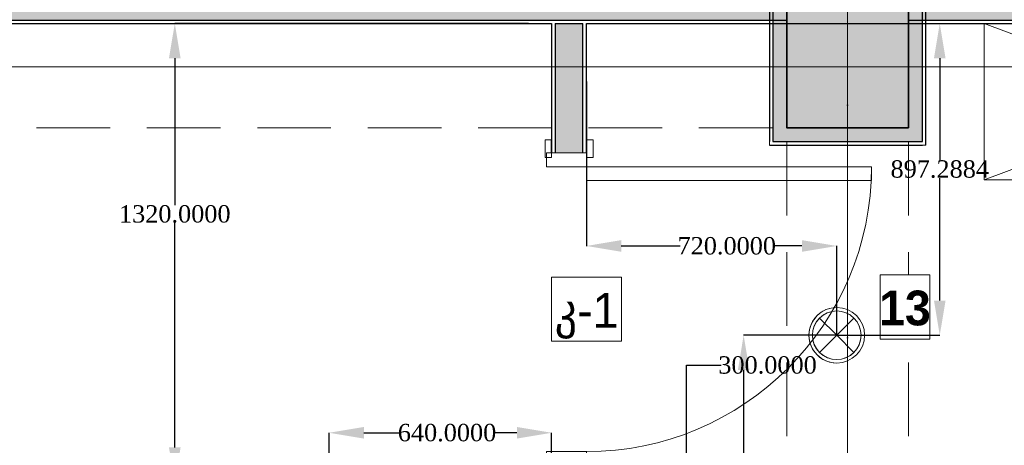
# Model space of a CAD drawing. Header units: millimetres. Extents: x 0 to 88385, y 0 to 41127.
# Tile 205 of 244: x 82850 to 85682, y 25574 to 26799. Entities that reach past the tile are written whole.
import ezdxf
from ezdxf.enums import TextEntityAlignment as Align

# ---------------------------------------------------------------- set-up
doc = ezdxf.new("R2010")
doc.units = ezdxf.units.MM
doc.header["$MEASUREMENT"] = 0
doc.set_wipeout_variables(frame=1)
doc.linetypes.add('Dot & Dashed', pattern=[670.277762, 317.5, -176.388889, 0, -176.388874])
doc.linetypes.add('Hidden', pattern=[317.5, 211.666667, -105.833333])
for name, color, linetype in [('- განათება', 7, 'Continuous'), ('- საშტეფცელო როზეტები', 7, 'Continuous'), ('New_Structural - Bearing', 7, 'Continuous'), ('Structural - Bearing', 7, 'Continuous'), ('Structural - Grid', 7, 'Continuous')]:
    doc.layers.add(name, color=color, linetype=linetype)
for name, color, linetype, lineweight in [('New_Annotation - Text_Pen_No__20', 1, 'Continuous', 0), ('New_Archicad Doors_Pen_No__1', 7, 'Continuous', 13), ('New_Interior - Furniture _Pen_No__1', 7, 'Continuous', 13), ('New_Structural - Bearing_Pen_No__1', 7, 'Continuous', 13), ('Structural - Bearing_Pen_No__20', 1, 'Continuous', 0)]:
    doc.layers.add(name, color=color, linetype=linetype, lineweight=lineweight)
for name, color, linetype, lineweight, true_color in [('New_Interior - Lamp_Pen_No__77', 7, 'Continuous', 20, 0xffeb28), ('New_Structural - Bearing_Pen_No__255', 7, 'Continuous', 13, 0xe8e8e8), ('New_Structural - Bearing_Pen_No__5', 7, 'Continuous', 25, 0x40a5ff), ('New_Structural - Bearing_Pen_No__57', 7, 'Continuous', 25, 0xdcd214), ('Structural - Bearing_Pen_No__161', 7, 'Continuous', 13, 0x6a6a6a), ('Structural - Bearing_Pen_No__28', 7, 'Continuous', 35, 0xa80f02), ('Structural - Bearing_Pen_No__81', 7, 'Continuous', 20, 0x6a6a6a), ('Structural - Grid_Pen_No__81', 7, 'Continuous', 20, 0x6a6a6a)]:
    doc.layers.add(name, color=color, linetype=linetype, lineweight=lineweight, true_color=true_color)
doc.styles.add('GENERATED_STYLE_2', font='txt')
doc.styles.add('GENERATED_STYLE_3', font='txt')
doc.styles.get("Standard").update_dxf_attribs({"font": 'sylfaen.ttf'})
doc.dimstyles.get("Standard").update_dxf_attribs({"dimtxt": 0.18, "dimasz": 0.18, "dimexe": 0.18, "dimexo": 0.0625, "dimgap": 0.09, "dimtad": 0, "dimtih": 1, "dimtoh": 1, "dimdec": 4, "dimzin": 0, "dimdsep": 46, "dimtxsty": 'Standard', "dimcen": 0.09, "dimadec": 0, "dimazin": 0, "dimtfac": 1, "dimtdec": 4, "dimtofl": 0, "dimtmove": 0, "dimatfit": 3, "dimfxl": 1, "dimtolj": 1, "dimtzin": 0, "dimarcsym": 0})

# ---------------------------------------------------------------- blocks, each defined once
blk = doc.blocks.new('Wall_44', base_point=(-2414.8, 26788))
at = {"layer": 'New_Structural - Bearing_Pen_No__57', "linetype": 'Continuous', "lineweight": 25, "true_color": 0xdcd214}
blk.add_hatch(color=52, dxfattribs=at).paths.add_polyline_path([(-2324.8, 26878), (-2324.8, 26798), (816.2, 26798), (816.2, 26838), (1166.2, 26838), (1166.2, 26798), (2694.3, 26798), (2694.3, 26878)])
at = {"layer": 'New_Structural - Bearing_Pen_No__5', "color": 161, "linetype": 'Continuous', "lineweight": 25, "true_color": 0x40a5ff}
for p, q in [((-2324.8, 26798), (816.2, 26798)), ((1166.2, 26798), (2694.3, 26798))]:
    blk.add_line(p, q, dxfattribs=at)
at = {"layer": 'New_Structural - Bearing_Pen_No__5', "color": 161, "linetype": 'Continuous', "lineweight": 25, "true_color": 0x40a5ff, "flags": 128}
for points in [[(-2404.8, 26788), (140, 26788)], [(150, 26788), (230, 26788)], [(240, 26788), (816.2, 26788)], [(1166.2, 26788), (2694.3, 26788)]]:
    blk.add_lwpolyline(points, dxfattribs=at)
blk = doc.blocks.new('Door_3')
at = {"layer": 'New_Archicad Doors_Pen_No__1', "color": 7, "linetype": 'Continuous', "lineweight": 13}
for p, q in [((370, 0), (370, 820)), ((370, 820), (410, 820)), ((410, 820), (410, 0)), ((-487, 0), (-487, 19)), ((-487, 19), (-437, 19)), ((-437, 0), (-487, 0)), ((-450, 0), (-487, 0)), ((-450, 0), (-487, 0)), ((-410, 0), (-450, 0)), ((-450, 0), (-450, -115)), ((-450, 0), (-450, -10)), ((-450, 0), (-450, -10)), ((-437, 19), (-437, 0)), ((-410, -115), (-410, 0)), ((410, 0), (370, 0)), ((450, 0), (410, 0)), ((410, 0), (410, -115)), ((437, 19), (487, 19)), ((437, 0), (437, 19)), ((487, 0), (437, 0)), ((450, -115), (450, 0)), ((450, 0), (450, -10)), ((450, 0), (450, -10)), ((450, 0), (487, 0)), ((450, 0), (487, 0)), ((487, 19), (487, 0)), ((-450, -10), (-450, -90)), ((-450, -10), (-450, -90)), ((450, -10), (450, -90)), ((450, -10), (450, -90)), ((-487, -119), (-487, -100)), ((-487, -100), (-437, -100)), ((-450, -100), (-487, -100)), ((-450, -100), (-487, -100)), ((-450, -90), (-450, -100)), ((-450, -90), (-450, -100)), ((-437, -100), (-437, -119)), ((437, -100), (487, -100)), ((437, -119), (437, -100)), ((450, -90), (450, -100)), ((450, -90), (450, -100)), ((450, -100), (487, -100)), ((450, -100), (487, -100)), ((487, -100), (487, -119)), ((-437, -119), (-487, -119)), ((-450, -115), (-410, -115)), ((410, -115), (450, -115)), ((487, -119), (437, -119))]:
    blk.add_line(p, q, dxfattribs=at)
blk.add_arc((410, 0), 820, 90, 180, dxfattribs=at)
blk = doc.blocks.new('Wall_45', base_point=(140, 26788))
at = {"layer": 'New_Structural - Bearing_Pen_No__57', "linetype": 'Continuous', "lineweight": 25, "true_color": 0xdcd214}
blk.add_hatch(color=52, dxfattribs=at).paths.add_polyline_path([(150, 26415.7), (230, 26415.7), (230, 26788), (150, 26788)])
at = {"layer": 'New_Structural - Bearing_Pen_No__1', "color": 7, "linetype": 'Continuous', "lineweight": 13}
for p, q in [((150, 26415.7), (140, 26415.7)), ((230, 26415.7), (150, 26415.7)), ((240, 26415.7), (230, 26415.7))]:
    blk.add_line(p, q, dxfattribs=at)
at = {"layer": 'New_Structural - Bearing_Pen_No__1', "color": 7, "linetype": 'Continuous', "lineweight": 13, "flags": 128}
blk.add_lwpolyline([(150, 26788), (230, 26788)], dxfattribs=at)
at = {"layer": 'New_Structural - Bearing_Pen_No__5', "color": 161, "linetype": 'Continuous', "lineweight": 25, "true_color": 0x40a5ff}
for p, q in [((150, 26788), (150, 26415.7)), ((230, 26415.7), (230, 26788)), ((140, 26415.7), (140, 26452.7)), ((240, 26415.7), (240, 26452.7))]:
    blk.add_line(p, q, dxfattribs=at)
at = {"layer": 'New_Structural - Bearing_Pen_No__5', "color": 161, "linetype": 'Continuous', "lineweight": 25, "true_color": 0x40a5ff, "flags": 128}
for points in [[(140, 26788), (140, 26415.7)], [(240, 26415.7), (240, 26788)]]:
    blk.add_lwpolyline(points, dxfattribs=at)
at = {"layer": 'New_Archicad Doors_Pen_No__1', "color": 7, "linetype": 'Continuous', "lineweight": 13, "xscale": -1, "zscale": 1000, "rotation": 270}
blk.add_blockref('Door_3', (240, 25965.7), dxfattribs=at)
blk = doc.blocks.new('Wall_157', base_point=(1166.2, 26838))
at = {"layer": 'New_Structural - Bearing_Pen_No__255', "linetype": 'Continuous', "lineweight": 13, "true_color": 0xe8e8e8}
for points in [[(1166.2, 26878), (1166.2, 26838), (1206.2, 26878)], [(1166.2, 26838), (1206.2, 26838), (1206.2, 26878)], [(1206.2, 26488), (1206.2, 26838), (1166.2, 26838), (1166.2, 26488)], [(1166.2, 26488), (1166.2, 26448), (1206.2, 26448)], [(1206.2, 26488), (1166.2, 26488), (1206.2, 26448)]]:
    blk.add_hatch(color=254, dxfattribs=at).paths.add_polyline_path(points)
at = {"layer": 'New_Structural - Bearing_Pen_No__1', "color": 7, "linetype": 'Continuous', "lineweight": 13, "flags": 128}
for points in [[(1216.2, 26888), (1206.2, 26888)], [(1216.2, 26438), (1206.2, 26438)]]:
    blk.add_lwpolyline(points, dxfattribs=at)
at = {"layer": 'New_Structural - Bearing_Pen_No__5', "color": 161, "linetype": 'Continuous', "lineweight": 25, "true_color": 0x40a5ff}
for p, q in [((1206.2, 26878), (1166.2, 26878)), ((1206.2, 26838), (1206.2, 26878)), ((1206.2, 26488), (1206.2, 26838)), ((1206.2, 26448), (1206.2, 26488)), ((1166.2, 26448), (1206.2, 26448))]:
    blk.add_line(p, q, dxfattribs=at)
at = {"layer": 'New_Structural - Bearing_Pen_No__5', "color": 161, "linetype": 'Continuous', "lineweight": 25, "true_color": 0x40a5ff, "flags": 128}
blk.add_lwpolyline([(1216.2, 26438), (1216.2, 26888)], dxfattribs=at)
blk = doc.blocks.new('Wall_158', base_point=(1166.2, 26488))
at = {"layer": 'New_Structural - Bearing_Pen_No__255', "linetype": 'Continuous', "lineweight": 13, "true_color": 0xe8e8e8}
for points in [[(816.2, 26488), (776.2, 26488), (776.2, 26448)], [(816.2, 26488), (776.2, 26448), (816.2, 26448)], [(1166.2, 26488), (816.2, 26488), (816.2, 26448), (1166.2, 26448)]]:
    blk.add_hatch(color=254, dxfattribs=at).paths.add_polyline_path(points)
at = {"layer": 'New_Structural - Bearing_Pen_No__1', "color": 7, "linetype": 'Continuous', "lineweight": 13, "flags": 128}
blk.add_lwpolyline([(766.2, 26438), (766.2, 26448)], dxfattribs=at)
at = {"layer": 'New_Structural - Bearing_Pen_No__5', "color": 161, "linetype": 'Continuous', "lineweight": 25, "true_color": 0x40a5ff}
for p, q in [((776.2, 26488), (776.2, 26448)), ((776.2, 26448), (816.2, 26448)), ((816.2, 26448), (1166.2, 26448)), ((1166.2, 26448), (1206.2, 26448))]:
    blk.add_line(p, q, dxfattribs=at)
at = {"layer": 'New_Structural - Bearing_Pen_No__5', "color": 161, "linetype": 'Continuous', "lineweight": 25, "true_color": 0x40a5ff, "flags": 128}
blk.add_lwpolyline([(766.2, 26438), (1206.2, 26438)], dxfattribs=at)
blk = doc.blocks.new('Wall_159', base_point=(816.2, 26488))
at = {"layer": 'New_Structural - Bearing_Pen_No__255', "linetype": 'Continuous', "lineweight": 13, "true_color": 0xe8e8e8}
for points in [[(776.2, 26878), (816.2, 26838), (816.2, 26878)], [(776.2, 26838), (816.2, 26838), (776.2, 26878)], [(776.2, 26838), (776.2, 26488), (816.2, 26488), (816.2, 26838)]]:
    blk.add_hatch(color=254, dxfattribs=at).paths.add_polyline_path(points)
at = {"layer": 'New_Structural - Bearing_Pen_No__1', "color": 7, "linetype": 'Continuous', "lineweight": 13, "flags": 128}
blk.add_lwpolyline([(766.2, 26888), (776.2, 26888)], dxfattribs=at)
at = {"layer": 'New_Structural - Bearing_Pen_No__5', "color": 161, "linetype": 'Continuous', "lineweight": 25, "true_color": 0x40a5ff}
for p, q in [((816.2, 26878), (776.2, 26878)), ((776.2, 26878), (776.2, 26838)), ((776.2, 26838), (776.2, 26488)), ((776.2, 26488), (776.2, 26448))]:
    blk.add_line(p, q, dxfattribs=at)
at = {"layer": 'New_Structural - Bearing_Pen_No__5', "color": 161, "linetype": 'Continuous', "lineweight": 25, "true_color": 0x40a5ff, "flags": 128}
blk.add_lwpolyline([(766.2, 26888), (766.2, 26448)], dxfattribs=at)
blk = doc.blocks.new('Column_38', base_point=(991.2, 26663))
at = {"layer": 'Structural - Bearing_Pen_No__161', "linetype": 'Continuous', "lineweight": 0, "true_color": 0x6a6a6a}
blk.add_hatch(color=251, dxfattribs=at).paths.add_polyline_path([(1166.2, 26488), (1166.2, 26838), (816.2, 26838), (816.2, 26488)])
at = {"layer": 'Structural - Bearing_Pen_No__20', "color": 1, "linetype": 'Continuous', "lineweight": 0}
for p, q in [((991.2, 26743), (991.2, 26918)), ((911.2, 26663), (736.2, 26663)), ((1071.2, 26663), (1246.2, 26663)), ((991.2, 26583), (991.2, 26408))]:
    blk.add_line(p, q, dxfattribs=at)
blk.add_point((991.2, 26663), dxfattribs=at)
at = {"layer": 'Structural - Bearing_Pen_No__28', "color": 14, "linetype": 'Continuous', "lineweight": 35, "true_color": 0xa80f02, "flags": 128}
blk.add_lwpolyline([(1166.2, 26488), (1166.2, 26838), (816.2, 26838), (816.2, 26488)], close=True, dxfattribs=at)
blk = doc.blocks.new('Wardrobe 01')
at = {"layer": 'New_Interior - Furniture _Pen_No__1', "color": 7, "linetype": 'Continuous', "lineweight": 13}
for p, q in [((1200, 0), (0, 450)), ((0, 0), (1200, 450))]:
    blk.add_line(p, q, dxfattribs=at)
at = {"layer": 'New_Interior - Furniture _Pen_No__1', "color": 7, "linetype": 'Continuous', "lineweight": 13, "flags": 128}
blk.add_lwpolyline([(0, 0), (1200, 0), (1200, 450), (0, 450)], close=True, dxfattribs=at)
blk = doc.blocks.new('Standard grid marker')
at = {"layer": 'Structural - Grid_Pen_No__81', "color": 251, "linetype": 'Continuous', "lineweight": 20, "true_color": 0x6a6a6a}
blk.add_line((1000, 0), (51328.1, 0), dxfattribs=at)
at = {"layer": 'Structural - Grid_Pen_No__81', "color": 251, "lineweight": 20, "true_color": 0x6a6a6a, "style": 'GENERATED_STYLE_2'}
for tag, p in [('AC_MarkerText_1_0', (-100, -144)), ('AC_MarkerText_1_1', (52428.1, -144))]:
    blk.add_attdef(tag, text='', height=100, rotation=180, dxfattribs=at).set_placement(p, align=Align.TOP_CENTER)
blk = doc.blocks.new('Standard grid marker_2')
at = {"layer": 'Structural - Grid_Pen_No__81', "color": 251, "linetype": 'Continuous', "lineweight": 20, "true_color": 0x6a6a6a}
blk.add_line((1000, 0), (27734.9, 0), dxfattribs=at)
at = {"layer": 'Structural - Grid_Pen_No__81', "color": 251, "lineweight": 20, "true_color": 0x6a6a6a, "style": 'GENERATED_STYLE_2'}
for tag, p in [('AC_MarkerText_1_0', (-1.5, -46.7)), ('AC_MarkerText_1_1', (28933.4, -46.7))]:
    blk.add_attdef(tag, text='', height=100, rotation=270, dxfattribs=at).set_placement(p, align=Align.TOP_CENTER)
blk = doc.blocks.new('Beam_1', base_point=(991.2, 14663))
at = {"layer": 'Structural - Bearing_Pen_No__81', "color": 251, "linetype": 'Dot & Dashed', "lineweight": 20, "true_color": 0x6a6a6a}
blk.add_line((991.2, 14663), (991.2, 39096.2), dxfattribs=at)
at = {"layer": 'Structural - Bearing_Pen_No__81', "color": 251, "linetype": 'Hidden', "lineweight": 20, "true_color": 0x6a6a6a}
for p, q in [((1166.2, 14488), (1166.2, 39096.2)), ((816.2, 20838), (816.2, 26488))]:
    blk.add_line(p, q, dxfattribs=at)
blk = doc.blocks.new('Beam_12', base_point=(-47008.8, 26663))
at = {"layer": 'Structural - Bearing_Pen_No__81', "color": 251, "linetype": 'Dot & Dashed', "lineweight": 20, "true_color": 0x6a6a6a}
blk.add_line((-47008.8, 26663), (991.2, 26663), dxfattribs=at)
at = {"layer": 'Structural - Bearing_Pen_No__81', "color": 251, "linetype": 'Hidden', "lineweight": 20, "true_color": 0x6a6a6a}
blk.add_line((-4833.8, 26488), (816.2, 26488), dxfattribs=at)
blk = doc.blocks.new('Recessed Spot')
at = {"layer": 'New_Interior - Lamp_Pen_No__77', "color": 2, "linetype": 'Continuous', "lineweight": 20, "true_color": 0xffeb28}
for q in [(-49.5, 49.5), (49.5, 49.5), (-49.5, -49.5), (49.5, -49.5)]:
    blk.add_line((0, 0), q, dxfattribs=at)
at = {"layer": 'New_Interior - Lamp_Pen_No__77', "color": 2, "linetype": 'Continuous', "lineweight": 20, "true_color": 0xffeb28, "flags": 128}
blk.add_lwpolyline([(80, 0, 1), (-80, 0, 1)], format="xyb", close=True, dxfattribs=at)
at = {"layer": 'New_Interior - Lamp_Pen_No__77', "color": 2, "linetype": 'Continuous', "lineweight": 20, "true_color": 0xffeb28}
blk.add_circle((0, 0), 70, dxfattribs=at)
blk = doc.blocks.new('*D611')
at = {"layer": '- საშტეფცელო როზეტები', "color": 0, "lineweight": -2, "transparency": 16777216}
for p, q in [((84767.8, 25515.7), (84767.8, 25804.7)), ((84767.8, 25804.7), (84867.8, 25804.7)), ((84470.3, 25515.7), (84768, 25515.7)), ((84767.8, 25315.7), (84767.8, 25415.7)), ((84467.4, 25215.7), (84768, 25215.7))]:
    blk.add_line(p, q, dxfattribs=at)
at = {"layer": '- საშტეფცელო როზეტები', "color": 0, "transparency": 16777216}
for points in [[(84751.1, 25415.7), (84784.5, 25415.7), (84767.8, 25515.7)], [(84751.1, 25315.7), (84784.5, 25315.7), (84767.8, 25215.7)]]:
    blk.add_solid(points, dxfattribs=at)
at = {"layer": 'Defpoints', "color": 0, "transparency": 16777216}
for p in [(84470.3, 25515.7), (84467.3, 25215.7), (84767.8, 25215.7)]:
    blk.add_point(p, dxfattribs=at)
at = {"layer": '- საშტეფცელო როზეტები', "color": 0, "transparency": 16777216, "insert": (85001.3, 25804.7), "char_height": 50, "attachment_point": 5}
blk.add_mtext('\\A1;{\\fSylfaen|b0|i0|c0|p18;300.0000}', dxfattribs=at)
blk = doc.blocks.new('*D1055')
at = {"layer": '- განათება', "color": 0, "lineweight": -2, "transparency": 16777216}
for p, q in [((84852.8, 26788), (85496.7, 26788)), ((85496.5, 26688), (85496.5, 26394.4)), ((85496.5, 25990.7), (85496.5, 26343)), ((85200.3, 25890.7), (85496.7, 25890.7))]:
    blk.add_line(p, q, dxfattribs=at)
at = {"layer": '- განათება', "color": 0, "transparency": 16777216}
for points in [[(85479.9, 26688), (85513.2, 26688), (85496.5, 26788)], [(85479.9, 25990.7), (85513.2, 25990.7), (85496.5, 25890.7)]]:
    blk.add_solid(points, dxfattribs=at)
at = {"layer": 'Defpoints', "color": 0, "transparency": 16777216}
for p in [(84852.8, 26788), (85200.3, 25890.7), (85496.5, 25890.7)]:
    blk.add_point(p, dxfattribs=at)
at = {"layer": '- განათება', "color": 0, "transparency": 16777216, "insert": (85496.5, 26368.7), "char_height": 50, "attachment_point": 5}
blk.add_mtext('\\A1;{\\fSylfaen|b0|i0|c0|p18;897.2884}', dxfattribs=at)
blk = doc.blocks.new('*D1056')
at = {"layer": '- განათება', "color": 0, "lineweight": -2, "transparency": 16777216}
for p, q in [((84480.3, 26621.1), (84480.3, 26147.5)), ((84580.3, 26147.7), (84750.3, 26147.7)), ((85100.3, 26147.7), (85017.7, 26147.7)), ((85200.3, 25890.8), (85200.3, 26147.9))]:
    blk.add_line(p, q, dxfattribs=at)
at = {"layer": '- განათება', "color": 0, "transparency": 16777216}
for points in [[(84580.3, 26164.4), (84580.3, 26131), (84480.3, 26147.7)], [(85100.3, 26164.4), (85100.3, 26131), (85200.3, 26147.7)]]:
    blk.add_solid(points, dxfattribs=at)
at = {"layer": 'Defpoints', "color": 0, "transparency": 16777216}
for p in [(84480.3, 26621.1), (85200.3, 26147.7), (85200.3, 25890.7)]:
    blk.add_point(p, dxfattribs=at)
at = {"layer": '- განათება', "color": 0, "transparency": 16777216, "insert": (84884, 26147.7), "char_height": 50, "attachment_point": 5}
blk.add_mtext('\\A1;{\\fSylfaen|b0|i0|c0|p18;720.0000}', dxfattribs=at)
blk = doc.blocks.new('*D1053')
at = {"layer": '- განათება', "color": 0, "lineweight": -2, "transparency": 16777216}
for p, q in [((85200.2, 25890.7), (84932.4, 25890.7)), ((84932.5, 25790.7), (84932.5, 25308.8)), ((84932.5, 24790.7), (84932.5, 25257.5)), ((85200.2, 24690.7), (84932.4, 24690.7))]:
    blk.add_line(p, q, dxfattribs=at)
at = {"layer": '- განათება', "color": 0, "transparency": 16777216}
for points in [[(84915.9, 25790.7), (84949.2, 25790.7), (84932.5, 25890.7)], [(84915.9, 24790.7), (84949.2, 24790.7), (84932.5, 24690.7)]]:
    blk.add_solid(points, dxfattribs=at)
at = {"layer": 'Defpoints', "color": 0, "transparency": 16777216}
for p in [(85200.3, 25890.7), (84932.5, 24690.7), (85200.3, 24690.7)]:
    blk.add_point(p, dxfattribs=at)
at = {"layer": '- განათება', "color": 0, "transparency": 16777216, "insert": (84932.5, 25283.1), "char_height": 50, "attachment_point": 5}
blk.add_mtext('\\A1;{\\fSylfaen|b0|i0|c0|p18;1200.0000}', dxfattribs=at)
blk = doc.blocks.new('*D1293')
at = {"layer": '- განათება', "color": 0, "lineweight": -2, "transparency": 16777216}
for p, q in [((83740.3, 25468), (83740.3, 25610.2)), ((83840.3, 25610), (83945.6, 25610)), ((84280.3, 25610), (84213.4, 25610)), ((84380.3, 24910.6), (84380.3, 25610.2))]:
    blk.add_line(p, q, dxfattribs=at)
at = {"layer": '- განათება', "color": 0, "transparency": 16777216}
for points in [[(83840.3, 25626.7), (83840.3, 25593.3), (83740.3, 25610)], [(84280.3, 25626.7), (84280.3, 25593.3), (84380.3, 25610)]]:
    blk.add_solid(points, dxfattribs=at)
at = {"layer": 'Defpoints', "color": 0, "transparency": 16777216}
for p in [(83740.3, 25610), (83740.3, 25468), (84380.3, 24910.5)]:
    blk.add_point(p, dxfattribs=at)
at = {"layer": '- განათება', "color": 0, "transparency": 16777216, "insert": (84079.5, 25610), "char_height": 50, "attachment_point": 5}
blk.add_mtext('\\A1;{\\fSylfaen|b0|i0|c0|p18;640.0000}', dxfattribs=at)
blk = doc.blocks.new('*D1294')
at = {"layer": '- განათება', "color": 0, "lineweight": -2, "transparency": 16777216}
for p, q in [((84313.9, 26788), (83296.3, 26788)), ((83296.5, 26688), (83296.5, 26265.1)), ((83296.5, 25568), (83296.5, 26213.9)), ((83740.2, 25468), (83296.3, 25468))]:
    blk.add_line(p, q, dxfattribs=at)
at = {"layer": '- განათება', "color": 0, "transparency": 16777216}
for points in [[(83279.8, 26688), (83313.2, 26688), (83296.5, 26788)], [(83279.8, 25568), (83313.2, 25568), (83296.5, 25468)]]:
    blk.add_solid(points, dxfattribs=at)
at = {"layer": 'Defpoints', "color": 0, "transparency": 16777216}
for p in [(84314, 26788), (83296.5, 25468), (83740.3, 25468)]:
    blk.add_point(p, dxfattribs=at)
at = {"layer": '- განათება', "color": 0, "transparency": 16777216, "insert": (83296.5, 26239.5), "char_height": 50, "attachment_point": 5}
blk.add_mtext('\\A1;{\\fSylfaen|b0|i0|c0|p18;1320.0000}', dxfattribs=at)
blk = doc.blocks.new('AVARIULI GANATEBA')
at = {"layer": '- განათება', "color": 3, "linetype": 'Continuous', "lineweight": 20}
for q in [(-49.5, 49.5), (49.5, 49.5), (-49.5, -49.5), (49.5, -49.5)]:
    blk.add_line((0, 0), q, dxfattribs=at)
for major_axis, start_param, end_param in [((56.6, 56.6), 0.785398, 3.926991), ((-49.5, 49.5), 2.356194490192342, 8.639379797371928), ((56.6, 56.6), 3.926991, 7.068583)]:
    blk.add_ellipse((0, 0), major_axis=major_axis, ratio=1, start_param=start_param, end_param=end_param, dxfattribs=at)

msp = doc.modelspace()

# ---------------------------------------------------------------- block references
at = {"layer": '- განათება', "color": 1}
msp.add_blockref('AVARIULI GANATEBA', (85200.26565, 25890.69258), dxfattribs=at)
at = {"layer": '- განათება', "color": 2, "linetype": 'Continuous', "lineweight": 20, "true_color": 0xffeb28, "zscale": 1000}
msp.add_blockref('Recessed Spot', (85200.26565, 25890.69258), dxfattribs=at)
at = {"layer": 'New_Interior - Furniture _Pen_No__1', "color": 7, "linetype": 'Continuous', "lineweight": 13, "xscale": -1, "zscale": 1000}
msp.add_blockref('Wardrobe 01', (86823.95096, 26337.98097), dxfattribs=at)
at = {"layer": 'New_Structural - Bearing', "color": 7, "lineweight": 35}
for name, p in [('Wall_44', (81825.48505, 26787.98097)), ('Wall_159', (85056.5059, 26487.98097)), ('Wall_157', (85406.5059, 26837.98097)), ('Wall_45', (84380.26565, 26787.98097)), ('Wall_158', (85406.5059, 26487.98097))]:
    msp.add_blockref(name, p, dxfattribs=at)
at = {"layer": 'Structural - Bearing', "color": 251, "lineweight": 20, "true_color": 0x6a6a6a}
for name, p in [('Beam_1', (85231.5059, 14662.98097)), ('Beam_12', (37231.5059, 26662.98097))]:
    msp.add_blockref(name, p, dxfattribs=at)
at = {"layer": 'Structural - Bearing', "color": 14, "lineweight": 35, "true_color": 0xa80f02}
msp.add_blockref('Column_38', (85231.5059, 26662.98097), dxfattribs=at)
at = {"layer": 'Structural - Grid', "color": 8, "linetype": 'Continuous', "lineweight": 15, "zscale": 1000}
for name, p, rotation in [('Standard grid marker_2', (85231.5059, 11703.05519), 90), ('Standard grid marker', (88184.57817, 26662.98097), 180)]:
    msp.add_blockref(name, p, dxfattribs=dict(at, rotation=rotation))

# ---------------------------------------------------------------- dimensions: what is measured, and where the dimension line sits
at = {"layer": '- განათება', "color": 1}
for base, p1, p2, angle, picture, middle in [((83296.5, 25467.98097), (84314, 26787.98097), (83740.26565, 25467.98097), 270, '*D1294', (83296.5, 26239.5)), ((84932.53069, 24690.69258), (85200.26565, 25890.69258), (85200.26565, 24690.69258), 270, '*D1053', (84932.53069, 25283.12766)), ((83740.26565, 25610), (84380.26565, 24910.5), (83740.26565, 25467.98097), 180, '*D1293', (84079.5, 25610))]:
    dim = msp.add_linear_dim(base=base, p1=p1, p2=p2, angle=angle, text='{\\fSylfaen|b0|i0|c0|p18;<>}', dimstyle='Standard', override={"dimtxt": 50, "dimasz": 100}, dxfattribs=at)
    dim.commit()
    dim.dimension.update_dxf_attribs({"geometry": picture, "text_midpoint": middle, "dimtype": 160})
at = {"layer": '- საშტეფცელო როზეტები', "color": 1}
dim = msp.add_linear_dim(base=(84767.79907, 25215.65985), p1=(84470.26565, 25515.65986), p2=(84467.29451, 25215.65985), angle=270, text='{\\fSylfaen|b0|i0|c0|p18;<>}', dimstyle='Standard', override={"dimtxt": 50, "dimasz": 100}, dxfattribs=at)
dim.commit()
dim.dimension.update_dxf_attribs({"geometry": '*D611', "text_midpoint": (85001.27548, 25804.70345), "dimtype": 160})

# ---------------------------------------------------------------- next in the draw order: wipeouts: each hides what was drawn before it
at = {"color": 1, "linetype": 'Continuous', "lineweight": 0, "ltscale": 129740.992419}
msp.add_wipeout([(84380.26565, 25873.23554), (84581.42939, 25873.23554), (84581.42939, 26058.08418), (84380.26565, 26058.08418)], dxfattribs=at).dxf.layer = 'New_Annotation - Text_Pen_No__20'
at = {"color": 1, "linetype": 'Continuous', "lineweight": 0, "ltscale": 129892.085753}
msp.add_wipeout([(85324.8329, 25879.37941), (85467.81495, 25879.37941), (85467.81495, 26064.22836), (85324.8329, 26064.22836)], dxfattribs=at).dxf.layer = 'New_Annotation - Text_Pen_No__20'

# ---------------------------------------------------------------- next in the draw order: linework, layer by layer
at = {"layer": 'New_Annotation - Text_Pen_No__20', "color": 1, "linetype": 'Continuous', "lineweight": 0, "flags": 128}
for points in [[(84380.26565, 25873.23554), (84581.42939, 25873.23554), (84581.42939, 26058.08418), (84380.26565, 26058.08418), (84380.26565, 25873.23554)], [(85324.8329, 25879.37941), (85467.81495, 25879.37941), (85467.81495, 26064.22836), (85324.8329, 26064.22836), (85324.8329, 25879.37941)]]:
    msp.add_lwpolyline(points, close=True, dxfattribs=at)

# ---------------------------------------------------------------- next in the draw order: texts
at = {"layer": 'New_Annotation - Text_Pen_No__20', "color": 1, "linetype": 'Continuous', "lineweight": 0, "char_height": 100, "attachment_point": 2}
for s, insert, style in [('\\A1;{\\pqc;\\fBOG 2018|b0|i0|c0|p0;\\W1.000000;კ-\\fBOG 2018|b0|i0|c0|p0;\\W1.000000;1}', (84480.84752, 26012.58116), 'GENERATED_STYLE_2'), ('\\A1;{\\pqc;\\fBOG 2018|b1|i0|c0|p0;\\W1.000000;13}', (85396.32392, 26019.30715), 'GENERATED_STYLE_3')]:
    msp.add_mtext(s, dxfattribs=dict(at, insert=insert, style=style))

# ---------------------------------------------------------------- next in the draw order: dimensions: what is measured, and where the dimension line sits
at = {"layer": '- განათება', "color": 1}
dim = msp.add_linear_dim(base=(85496.53069, 25890.69258), p1=(84852.78205, 26787.98097), p2=(85200.26565, 25890.69258), angle=270, text='{\\fSylfaen|b0|i0|c0|p18;<>}', dimstyle='Standard', override={"dimtxt": 50, "dimasz": 100}, dxfattribs=at)
dim.commit()
dim.dimension.update_dxf_attribs({"geometry": '*D1055', "text_midpoint": (85496.53069, 26368.71161), "dimtype": 160})
dim = msp.add_linear_dim(base=(85200.26565, 26147.71161), p1=(84480.26565, 26621.11683), p2=(85200.26565, 25890.69258), text='{\\fSylfaen|b0|i0|c0|p18;<>}', dimstyle='Standard', override={"dimtxt": 50, "dimasz": 100}, dxfattribs=at)
dim.commit()
dim.dimension.update_dxf_attribs({"geometry": '*D1056', "text_midpoint": (84884, 26147.71161), "dimtype": 160})

doc.saveas('drawing.dxf')
